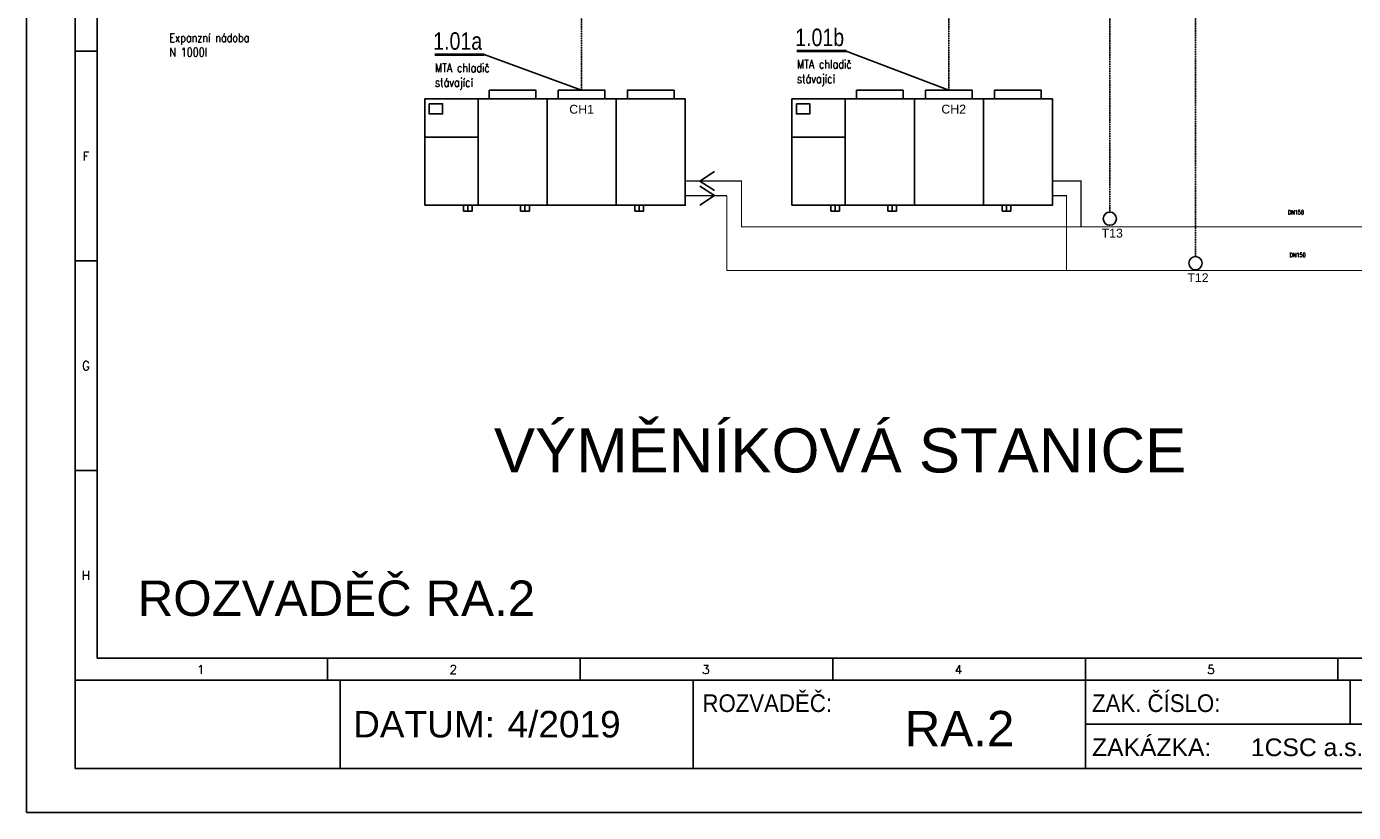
# Model space of a CAD drawing. Header units: millimetres. Extents: x -29085 to 3627694, y -159961 to 2281735.
# Tile 53 of 229: x 162766 to 192818, y -159961 to -142150. Entities that reach past the tile are written whole.
import ezdxf
from ezdxf.enums import TextEntityAlignment as Align

# ---------------------------------------------------------------- set-up
doc = ezdxf.new("R2010")
doc.units = ezdxf.units.MM
doc.linetypes.add('DASHED', pattern=[19.05, 12.7, -6.35])
doc.linetypes.add('ČÁRKOVANÁ2', pattern=[0.375, 0.25, -0.125])
for name, color, linetype in [('NWT_UT_POZICE', 32, 'Continuous'), ('NWT_UT_PRIV', 1, 'Continuous'), ('NWT_UT_TEXT', 90, 'Continuous'), ('NWT_UT_ZARIZENI', 4, 'Continuous'), ('NWT_UT_ZPÁT', 150, 'DASHED'), ('Přístroje MaR', 1, 'Continuous'), ('UT_TEXT', 90, 'Continuous'), ('Výkres', 4, 'Continuous')]:
    doc.layers.add(name, color=color, linetype=linetype)
doc.layers.add('Výkres netisk', color=7, linetype='Continuous', plot=False)
doc.styles.add('ARIAL', font='arial.ttf', dxfattribs={"width": 0.8})
doc.styles.add('ROMANS', font='romans.shx', dxfattribs={"width": 0.8})
doc.styles.get("Standard").update_dxf_attribs({"font": 'arial.ttf'})

msp = doc.modelspace()

# ---------------------------------------------------------------- linework, layer by layer
at = {"color": 251}
for points in [[(178016.6, -145651.5), (178347.2, -145435.7)], [(178016.6, -145651.5), (178347.2, -145867.3)], [(178346.6, -145981.5), (178016, -145765.7)], [(178346.6, -145981.5), (178016, -146197.3)]]:
    msp.add_lwpolyline(points, dxfattribs=at)
at = {"layer": 'NWT_UT_PRIV', "color": 251, "const_width": 26.4}
for points in [[(177686.6, -145981.5), (178626.8, -145981.5)], [(178626.8, -145981.5), (178626.8, -147679.6), (193542.3, -147679.6)], [(185989.1, -145981.5), (186319.1, -145981.5), (186319.1, -147679.6)]]:
    msp.add_lwpolyline(points, dxfattribs=at)
at = {"layer": 'NWT_UT_TEXT', "color": 251}
for p, q in [((181331.4, -142704.6), (183655.3, -143593.3)), ((173132.8, -142787.3), (175338, -143593.3))]:
    msp.add_line(p, q, dxfattribs=at)
at = {"layer": 'NWT_UT_TEXT', "color": 251, "const_width": 62.6}
for points in [[(180205.5, -142704.6), (181331.4, -142704.6)], [(172006.8, -142787.3), (173132.8, -142787.3)]]:
    msp.add_lwpolyline(points, dxfattribs=at)
at = {"layer": 'NWT_UT_ZARIZENI', "color": 251}
for points in [[(173245.8, -143791.3), (173245.8, -143593.3), (174301.8, -143593.3), (174301.8, -143791.3)], [(174810, -143791.3), (174810, -143593.3), (175866, -143593.3), (175866, -143791.3)], [(176374.2, -143791.3), (176374.2, -143593.3), (177430.2, -143593.3), (177430.2, -143791.3)], [(181563.1, -143791.3), (181563.1, -143593.3), (182619.1, -143593.3), (182619.1, -143791.3)], [(183127.3, -143791.3), (183127.3, -143593.3), (184183.3, -143593.3), (184183.3, -143791.3)], [(184691.5, -143791.3), (184691.5, -143593.3), (185747.5, -143593.3), (185747.5, -143791.3)], [(171783, -146200.3), (177683.4, -146200.3), (177683.4, -143791.3), (171783, -143791.3), (171783, -146200.3)], [(172001.7, -146200.3), (172991.7, -146200.3), (172991.7, -143791.3)], [(172991.7, -143791.3), (174555.9, -143791.3), (174555.9, -146200.3)], [(174555.9, -143791.3), (176120.1, -143791.3), (176120.1, -146200.3)], [(180100.4, -146200.3), (186000.8, -146200.3), (186000.8, -143791.3), (180100.4, -143791.3), (180100.4, -146200.3)], [(180319, -146200.3), (181309, -146200.3), (181309, -143791.3)], [(181309, -143791.3), (182873.2, -143791.3), (182873.2, -146200.3)], [(182873.2, -143791.3), (184437.4, -143791.3), (184437.4, -146200.3)], [(171783, -144659.6), (172991.7, -144659.6)], [(180100.4, -144659.6), (181309, -144659.6)], [(171783, -146200.3), (172761.1, -146200.3), (172761.1, -146332.3)], [(172662.1, -146332.3), (172860.1, -146332.3), (172860.1, -146200.3), (172662.1, -146200.3), (172662.1, -146332.3)], [(172761.1, -146200.3), (174054.7, -146200.3), (174054.7, -146332.3)], [(173955.7, -146332.3), (174153.7, -146332.3), (174153.7, -146200.3), (173955.7, -146200.3), (173955.7, -146332.3)], [(174054.7, -146200.3), (176641.9, -146200.3), (176641.9, -146332.3)], [(176542.9, -146332.3), (176740.9, -146332.3), (176740.9, -146200.3), (176542.9, -146200.3), (176542.9, -146332.3)], [(180100.4, -146200.3), (181078.5, -146200.3), (181078.5, -146332.3)], [(180979.5, -146332.3), (181177.5, -146332.3), (181177.5, -146200.3), (180979.5, -146200.3), (180979.5, -146332.3)], [(181078.5, -146200.3), (182372.1, -146200.3), (182372.1, -146332.3)], [(182273.1, -146332.3), (182471.1, -146332.3), (182471.1, -146200.3), (182273.1, -146200.3), (182273.1, -146332.3)], [(182372.1, -146200.3), (184959.3, -146200.3), (184959.3, -146332.3)], [(184860.3, -146332.3), (185058.3, -146332.3), (185058.3, -146200.3), (184860.3, -146200.3), (184860.3, -146332.3)]]:
    msp.add_lwpolyline(points, dxfattribs=at)
for points in [[(171884.5, -143901.3), (172187.2, -143901.3), (172187.2, -144131.9), (171884.5, -144131.9)], [(180201.9, -143901.3), (180504.5, -143901.3), (180504.5, -144131.9), (180201.9, -144131.9)]]:
    msp.add_lwpolyline(points, close=True, dxfattribs=at)
at = {"layer": 'NWT_UT_ZPÁT', "color": 251, "ltscale": 0.25, "const_width": 26.4}
for points in [[(183790.9, -146689.6), (196623.9, -146689.6), (196623.9, -139388.8)], [(185989.1, -145651.5), (186649.1, -145651.5), (186649.1, -146689.6)]]:
    msp.add_lwpolyline(points, dxfattribs=at)
at = {"layer": 'NWT_UT_ZPÁT', "color": 251, "ltscale": 0.25}
msp.add_lwpolyline([(183790.9, -146689.6, 26.4, 26.4, 0), (183790.9, -146689.6, 26.4, 26.4, 0), (178956.8, -146689.6, 26.4, 26.4, 0), (178956.8, -145651.5, 26.4, 26.4, 0), (177686.6, -145651.5, 0, 0, 0)], format="xyseb", dxfattribs=at)
at = {"layer": 'Přístroje MaR', "linetype": 'ČÁRKOVANÁ2'}
for p, q in [((187299.3, -146355.2), (187303.8, -121460.8, 31126)), ((189240.5, -147364.2), (189228.8, -121460.8, 31126)), ((175338, -143593.3), (175338, -122460.8, 31126)), ((183655.3, -143593.3), (183655.8, -122460.8, 31126))]:
    msp.add_line(p, q, dxfattribs=at)
at = {"layer": 'Přístroje MaR'}
for centre in [(187299.3, -146505.2), (189240.5, -147514.2)]:
    msp.add_circle(centre, 150, dxfattribs=at)
at = {"layer": 'Výkres'}
for p, q in [((164365.9, -119460.8, 31126), (164365.9, -156460.8, 31126)), ((163865.9, -142710.8, 31126), (164365.9, -142710.8, 31126)), ((163865.9, -147460.8, 31126), (164365.9, -147460.8, 31126)), ((163865.9, -156960.8, 31126), (163865.9, -149360.8, 31126)), ((163865.9, -156960.8, 31126), (163865.9, -149360.8, 31126)), ((163865.9, -152210.8, 31126), (164365.9, -152210.8, 31126)), ((220565.9, -156460.8, 31126), (164365.9, -156460.8, 31126)), ((169585.9, -156460.8, 31126), (169585.9, -156960.8, 31126)), ((175305.9, -156460.8, 31126), (175305.9, -156960.8, 31126)), ((181025.9, -156460.8, 31126), (181025.9, -156960.8, 31126)), ((186745.9, -156460.8, 31126), (186745.9, -156960.8, 31126)), ((192465.9, -156460.8, 31126), (192465.9, -156960.8, 31126)), ((163865.9, -156960.8, 31126), (221065.9, -156960.8, 31126)), ((163865.9, -156960.8, 31126), (171015.9, -156960.8, 31126)), ((169865.9, -158960.8, 31126), (169865.9, -156960.8, 31126)), ((177865.9, -158960.8, 31126), (177865.9, -156960.8, 31126)), ((186745.9, -158960.8, 31126), (186745.9, -156960.8, 31126)), ((192745.9, -157960.8, 31126), (192745.9, -156960.8, 31126)), ((211065.9, -157960.8, 31126), (186745.9, -157960.8, 31126))]:
    msp.add_line(p, q, dxfattribs=at)
at = {"layer": 'Výkres', "elevation": 31126}
msp.add_lwpolyline([(221065.9, -158960.8), (163865.9, -158960.8), (163865.9, -118960.8), (221065.9, -118960.8), (221065.9, -158960.8)], close=True, dxfattribs=at)
at = {"layer": 'Výkres netisk', "color": 7, "elevation": 31126}
msp.add_lwpolyline([(162765.9, -159960.8), (222165.9, -159960.8), (222165.9, -117960.8), (162765.9, -117960.8)], close=True, dxfattribs=at)

# ---------------------------------------------------------------- texts
at = {"layer": 'NWT_UT_POZICE', "color": 251, "style": 'ARIAL', "width": 0.8}
for s, p in [('1.01a', (171977.2, -142676.2)), ('1.01b', (180175.8, -142593.6))]:
    msp.add_text(s, height=396, rotation=359.9994, dxfattribs=at).set_placement(p)
at = {"layer": 'NWT_UT_TEXT', "color": 251, "char_height": 198, "attachment_point": 1, "style": 'ROMANS'}
for s, insert in [('Expanzní nádoba\\PN 1000l', (166001.4, -142304.4)), ('MTA chladič\\Pstávající', (172013.3, -142986.8)), ('MTA chladič\\Pstávající', (180211.9, -142904.2))]:
    msp.add_mtext_dynamic_manual_height_columns(s, width=1638.982, gutter_width=12.5, heights=[0], dxfattribs=dict(at, insert=insert)).dxf.set("width", 2163.456)
at = {"layer": 'Přístroje MaR'}
for s, p in [('CH1', (175057.8, -144125)), ('CH2', (183485.1, -144121.6)), ('T13', (187114.3, -146933)), ('T12', (189055.6, -147941.9))]:
    msp.add_text(s, height=200, dxfattribs=at).set_placement(p)
msp.add_text('VÝMĚNÍKOVÁ STANICE', height=1000, dxfattribs=at).set_placement((181190.9, -152255.6, 31126), align=Align.CENTER)
at = {"layer": 'UT_TEXT', "color": 251, "char_height": 92.4, "attachment_point": 1, "style": 'ROMANS'}
for insert in [(191335.5, -146314.5), (191373.1, -147280.6)]:
    msp.add_mtext_dynamic_manual_height_columns('\\pxql;DN150', width=237.65, gutter_width=12.5, heights=[0], dxfattribs=dict(at, insert=insert)).dxf.set("width", 313.698)
at = {"layer": 'Výkres', "style": 'ROMANS'}
for s, p in [('F', (164110.6, -145186.6, 31126)), ('G', (164110.6, -149936.6, 31126)), ('H', (164110.6, -154686.6, 31126)), ('1', (166711.1, -156822.4, 31126)), ('2', (172431.1, -156822.4, 31126)), ('3', (178151.1, -156822.4, 31126)), ('4', (183871.1, -156822.4, 31126)), ('5', (189591.1, -156822.4, 31126))]:
    msp.add_text(s, height=200, dxfattribs=at).set_placement(p, align=Align.CENTER)
at = {"layer": 'Výkres'}
for s, height, p in [('ROZVADĚČ RA.2', 800, (165281.5, -155504.9, 31126)), ('DATUM:', 600, (170162.8, -158259.8, 31126)), ('4/2019', 600, (173658.7, -158259.8, 31126)), ('ZAKÁZKA:', 400, (186897.5, -158683.6, 31126)), ('1CSC a.s.- Rozvoj a revitalizace výrobního areálu', 400, (190496, -158683.6, 31126))]:
    msp.add_text(s, height=height, dxfattribs=at).set_placement(p)
at = {"layer": 'Výkres', "width": 0.9}
for s, p in [('ROZVADĚČ:', (178074.2, -157683.6, 31126)), ('ZAK. ČÍSLO:', (186897.5, -157683.6, 31126))]:
    msp.add_text(s, height=400, dxfattribs=at).set_placement(p)
at = {"layer": 'Výkres'}
msp.add_text('RA.2', height=800, dxfattribs=at).set_placement((183896.6, -158459.8, 31126), align=Align.CENTER)

doc.saveas('drawing.dxf')
